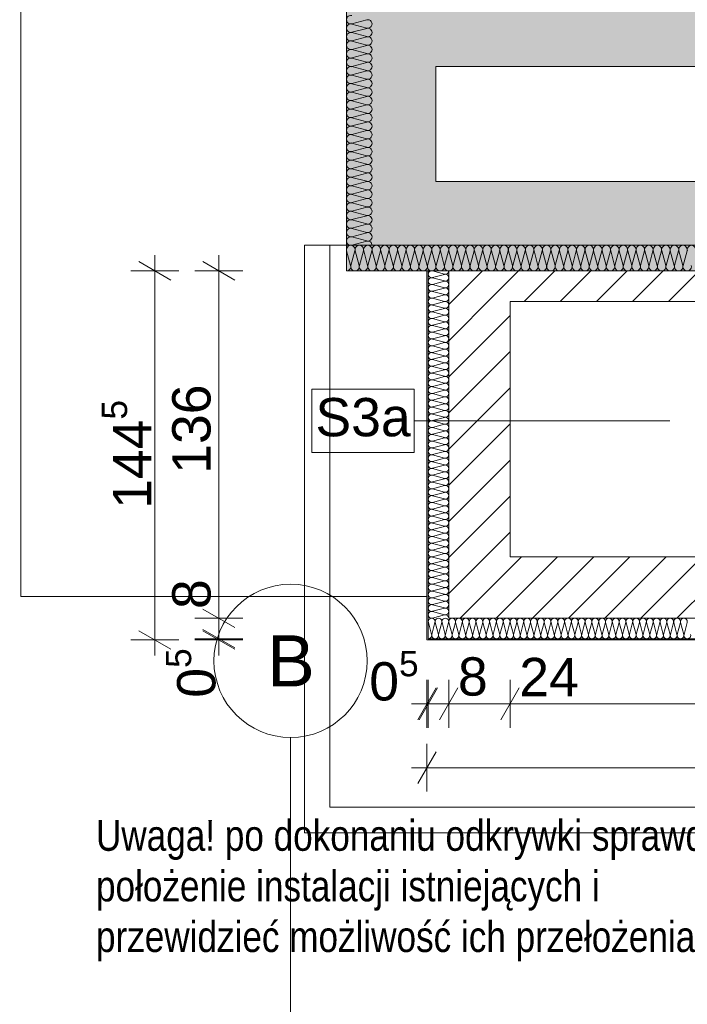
# Paper-space layout 'A-29. RZUT - PIĘTRO -1' of a CAD drawing. Header units: millimetres. Extents: x 0 to 950, y 0 to 750.
# Tile 11 of 28: x 194 to 246, y 420 to 497. Entities that reach past the tile are written whole.
import ezdxf
from ezdxf.xclip import XClip

# ---------------------------------------------------------------- set-up
doc = ezdxf.new("R2010")
doc.units = ezdxf.units.MM
doc.header["$MEASUREMENT"] = 0
doc.header["$XCLIPFRAME"] = 0
doc.linetypes.add('DASHDOTX2', pattern=[1000, 500, -250, 0, -250])
doc.linetypes.add('PRZERYWANA_DU_A', pattern=[550, 350, -200])
for name, color, linetype, lineweight, true_color in [('A_osie_Nr_pióra__16', 7, 'Continuous', 5, 0x0f0f0f), ('A_osie_Nr_pióra__76', 7, 'Continuous', 5, 0x2d2d2d), ('A_sanitarne_Nr_pióra__8', 7, 'Continuous', 13, 0x4c4c4c), ('A_STAN FAKTYCZNY_Nr_pióra__10', 7, 'Continuous', 13, 0x4b4b4b), ('A_STAN FAKTYCZNY_Nr_pióra__19', 7, 'Continuous', 5, 0x191919), ('A_STAN FAKTYCZNY_Nr_pióra__6', 7, 'Continuous', 13, 0xa9a9a9), ('A_STAN FAKTYCZNY_Nr_pióra__8', 7, 'Continuous', 13, 0x4c4c4c), ('A_STAN FAKTYCZNY_Nr_pióra__9', 7, 'Continuous', 13, 0xadadad)]:
    doc.layers.add(name, color=color, linetype=linetype, lineweight=lineweight, true_color=true_color)
for name, color, linetype in [('A_podrys', 7, 'Continuous'), ('A_STAN FAKTYCZNY', 7, 'Continuous'), ('A_ściany', 7, 'Continuous')]:
    doc.layers.add(name, color=color, linetype=linetype)
for name, color, linetype, lineweight in [('A_STAN FAKTYCZNY_Nr_pióra__1', 7, 'Continuous', 20), ('A_STAN FAKTYCZNY_Nr_pióra__2', 8, 'Continuous', 13), ('A_ściany_Nr_pióra__1', 7, 'Continuous', 20)]:
    doc.layers.add(name, color=color, linetype=linetype, lineweight=lineweight)
doc.styles.add('STYL_AUTOMATYCZNY_1', font='arial.ttf')
doc.styles.add('STYL_AUTOMATYCZNY_2', font='ARIALN.TTF')
doc.styles.add('STYL_AUTOMATYCZNY_5', font='arial.ttf')
pattern_1 = [(45, (-3203.2107, -656.7228), (-1.4142136, 1.4142136), [])]

# ---------------------------------------------------------------- blocks, each defined once
blk = doc.blocks.new('Rysunek_2_2', base_point=(-3203.211, -656.723))
at = {"layer": 'A_STAN FAKTYCZNY', "linetype": 'Continuous', "lineweight": 0, "true_color": 0x4b4b4b}
h = blk.add_hatch(dxfattribs=at)
h.set_pattern_fill('BLOCZKI_CERAMICZNE_0002', color=251, style=0, pattern_type=2)
h.set_pattern_definition(pattern_1)
h.paths.add_polyline_path([(232.563, 474.981), (279.763, 474.981), (279.763, 477.381), (227.763, 477.381)])
h = blk.add_hatch(dxfattribs=at)
h.set_pattern_fill('BLOCZKI_CERAMICZNE_0002', color=251, style=0, pattern_type=2)
h.set_pattern_definition(pattern_1)
h.paths.add_polyline_path([(232.563, 454.98), (232.563, 474.981), (227.763, 477.381), (227.763, 450.18)])
h = blk.add_hatch(dxfattribs=at)
h.set_pattern_fill('BLOCZKI_CERAMICZNE_0002', color=251, style=0, pattern_type=2)
h.set_pattern_definition(pattern_1)
h.paths.add_polyline_path([(279.763, 454.981), (232.563, 454.98), (227.763, 450.18), (279.763, 450.181)])
at = {"layer": 'A_ściany', "linetype": 'Continuous', "lineweight": 0, "true_color": 0x000000}
for points in [[(219.763, 519.047), (219.763, 477.381), (226.763, 484.381), (226.763, 519.047)], [(226.763, 493.381), (279.763, 493.381), (279.763, 498.381), (226.763, 498.381)], [(219.763, 477.381), (279.763, 477.381), (279.763, 484.381), (226.763, 484.381)]]:
    blk.add_hatch(color=18, dxfattribs=at).paths.add_polyline_path(points)
at = {"layer": 'A_osie_Nr_pióra__16', "color": 250, "linetype": 'DASHDOTX2', "lineweight": 5, "ltscale": 2, "true_color": 0x0f0f0f}
blk.add_line((215.384, 365.067), (215.384, 440.845), dxfattribs=at)
at = {"layer": 'A_osie_Nr_pióra__76', "color": 250, "linetype": 'Continuous', "lineweight": 5, "ltscale": 2, "true_color": 0x2d2d2d}
blk.add_circle((215.384, 446.845), 6, dxfattribs=at)
at = {"layer": 'A_sanitarne_Nr_pióra__8', "color": 251, "linetype": 'PRZERYWANA_DU_A', "lineweight": 13, "ltscale": 2, "true_color": 0x4c4c4c}
for p, q in [((194.262, 451.881), (194.262, 519.047)), ((226.063, 451.881), (194.262, 451.881))]:
    blk.add_line(p, q, dxfattribs=at)
at = {"layer": 'A_STAN FAKTYCZNY_Nr_pióra__1', "color": 7, "linetype": 'Continuous', "lineweight": 20, "ltscale": 2}
for p, q in [((206.013, 476.659), (203.513, 478.102)), ((211.013, 476.659), (208.513, 478.102)), ((226.063, 448.48), (226.063, 477.381)), ((208.513, 450.902), (211.013, 449.459)), ((203.513, 449.202), (206.013, 447.758)), ((208.513, 449.302), (211.013, 447.858)), ((211.013, 447.758), (208.513, 449.202)), ((279.763, 448.48), (226.063, 448.48)), ((225.341, 442.23), (226.784, 444.73)), ((226.884, 444.73), (225.441, 442.23)), ((228.484, 444.73), (227.041, 442.23)), ((233.284, 444.73), (231.841, 442.23)), ((226.784, 439.73), (225.341, 437.23))]:
    blk.add_line(p, q, dxfattribs=at)
at = {"layer": 'A_STAN FAKTYCZNY_Nr_pióra__1', "color": 7, "linetype": 'Continuous', "lineweight": 20, "ltscale": 2, "flags": 128}
for points in [[(279.763, 477.381), (227.763, 477.381)], [(227.763, 477.381), (227.763, 450.18)], [(232.563, 474.981), (279.763, 474.981)], [(232.563, 454.98), (232.563, 474.981)], [(279.763, 454.981), (232.563, 454.98)], [(227.763, 450.18), (279.763, 450.181)]]:
    blk.add_lwpolyline(points, dxfattribs=at)
at = {"layer": 'A_STAN FAKTYCZNY_Nr_pióra__10', "color": 251, "linetype": 'Continuous', "lineweight": 13, "ltscale": 2, "true_color": 0x4b4b4b}
for p, q in [((221.343, 497.036), (220.182, 496.725)), ((221.343, 496.392), (220.182, 496.702)), ((221.343, 496.369), (220.182, 496.058)), ((221.343, 495.725), (220.182, 496.036)), ((221.343, 495.702), (220.182, 495.392)), ((221.343, 495.058), (220.182, 495.369)), ((221.343, 495.036), (220.182, 494.725)), ((221.343, 494.392), (220.182, 494.702)), ((221.343, 494.369), (220.182, 494.058)), ((221.343, 493.725), (220.182, 494.036)), ((221.343, 493.702), (220.182, 493.392)), ((221.343, 493.058), (220.182, 493.369)), ((221.343, 493.036), (220.182, 492.725)), ((221.343, 492.392), (220.182, 492.702)), ((221.343, 492.369), (220.182, 492.058)), ((221.343, 491.725), (220.182, 492.036)), ((221.343, 491.702), (220.182, 491.392)), ((221.343, 491.058), (220.182, 491.369)), ((221.343, 491.036), (220.182, 490.725)), ((221.343, 490.392), (220.182, 490.702)), ((221.343, 490.369), (220.182, 490.058)), ((221.343, 489.725), (220.182, 490.036)), ((221.343, 489.702), (220.182, 489.392)), ((221.343, 489.058), (220.182, 489.369)), ((221.343, 489.036), (220.182, 488.725)), ((221.343, 488.392), (220.182, 488.702)), ((221.343, 488.369), (220.182, 488.058)), ((221.343, 487.725), (220.182, 488.036)), ((221.343, 487.702), (220.182, 487.392)), ((221.343, 487.058), (220.182, 487.369)), ((221.343, 487.036), (220.182, 486.725)), ((221.343, 486.392), (220.182, 486.702)), ((221.343, 486.369), (220.182, 486.058)), ((221.343, 485.725), (220.182, 486.036)), ((221.343, 485.702), (220.182, 485.392)), ((221.343, 485.058), (220.182, 485.369)), ((221.343, 485.036), (220.182, 484.725)), ((221.343, 484.392), (220.182, 484.702)), ((221.343, 484.369), (220.182, 484.058)), ((221.343, 483.725), (220.182, 484.036)), ((221.343, 483.702), (220.182, 483.392)), ((221.343, 483.058), (220.182, 483.369)), ((221.343, 483.036), (220.182, 482.725)), ((221.343, 482.392), (220.182, 482.702)), ((221.343, 482.369), (220.182, 482.058)), ((221.343, 481.725), (220.182, 482.036)), ((221.343, 481.702), (220.182, 481.392)), ((221.343, 481.058), (220.182, 481.369)), ((221.343, 481.036), (220.182, 480.725)), ((221.343, 480.392), (220.182, 480.702)), ((221.343, 480.369), (220.182, 480.058)), ((221.343, 479.725), (220.182, 480.036)), ((221.343, 479.702), (220.182, 479.392)), ((220.085, 477.8), (219.774, 478.961)), ((220.107, 477.8), (220.418, 478.961)), ((220.751, 477.8), (220.441, 478.961)), ((220.774, 477.8), (221.085, 478.961)), ((221.418, 477.8), (221.107, 478.961)), ((221.441, 477.8), (221.751, 478.961)), ((222.085, 477.8), (221.774, 478.961)), ((222.107, 477.8), (222.418, 478.961)), ((222.751, 477.8), (222.441, 478.961)), ((222.774, 477.8), (223.085, 478.961)), ((223.418, 477.8), (223.107, 478.961)), ((223.441, 477.8), (223.751, 478.961)), ((224.085, 477.8), (223.774, 478.961)), ((224.107, 477.8), (224.418, 478.961)), ((224.751, 477.8), (224.441, 478.961)), ((224.774, 477.8), (225.085, 478.961)), ((225.418, 477.8), (225.107, 478.961)), ((225.441, 477.8), (225.751, 478.961)), ((226.085, 477.8), (225.774, 478.961)), ((226.107, 477.8), (226.418, 478.961)), ((226.751, 477.8), (226.441, 478.961)), ((226.774, 477.8), (227.085, 478.961)), ((227.418, 477.8), (227.107, 478.961)), ((227.441, 477.8), (227.751, 478.961)), ((228.085, 477.8), (227.774, 478.961)), ((228.107, 477.8), (228.418, 478.961)), ((228.751, 477.8), (228.441, 478.961)), ((228.774, 477.8), (229.085, 478.961)), ((229.418, 477.8), (229.107, 478.961)), ((229.441, 477.8), (229.751, 478.961)), ((230.085, 477.8), (229.774, 478.961)), ((230.107, 477.8), (230.418, 478.961)), ((230.751, 477.8), (230.441, 478.961)), ((230.774, 477.8), (231.085, 478.961)), ((231.418, 477.8), (231.107, 478.961)), ((231.441, 477.8), (231.751, 478.961)), ((232.085, 477.8), (231.774, 478.961)), ((232.107, 477.8), (232.418, 478.961)), ((232.751, 477.8), (232.441, 478.961)), ((232.774, 477.8), (233.085, 478.961)), ((233.418, 477.8), (233.107, 478.961)), ((233.441, 477.8), (233.751, 478.961)), ((234.085, 477.8), (233.774, 478.961)), ((234.107, 477.8), (234.418, 478.961)), ((234.751, 477.8), (234.441, 478.961)), ((234.774, 477.8), (235.085, 478.961)), ((235.418, 477.8), (235.107, 478.961)), ((235.441, 477.8), (235.751, 478.961)), ((236.085, 477.8), (235.774, 478.961)), ((236.107, 477.8), (236.418, 478.961)), ((236.751, 477.8), (236.441, 478.961)), ((236.774, 477.8), (237.085, 478.961)), ((237.418, 477.8), (237.107, 478.961)), ((237.441, 477.8), (237.751, 478.961)), ((238.085, 477.8), (237.774, 478.961)), ((238.107, 477.8), (238.418, 478.961)), ((238.751, 477.8), (238.441, 478.961)), ((238.774, 477.8), (239.085, 478.961)), ((239.418, 477.8), (239.107, 478.961)), ((239.441, 477.8), (239.751, 478.961)), ((240.085, 477.8), (239.774, 478.961)), ((240.107, 477.8), (240.418, 478.961)), ((240.751, 477.8), (240.441, 478.961)), ((240.774, 477.8), (241.085, 478.961)), ((241.418, 477.8), (241.107, 478.961)), ((241.441, 477.8), (241.751, 478.961)), ((242.085, 477.8), (241.774, 478.961)), ((242.107, 477.8), (242.418, 478.961)), ((242.751, 477.8), (242.441, 478.961)), ((242.774, 477.8), (243.085, 478.961)), ((243.418, 477.8), (243.107, 478.961)), ((243.441, 477.8), (243.751, 478.961)), ((244.085, 477.8), (243.774, 478.961)), ((244.107, 477.8), (244.418, 478.961)), ((244.751, 477.8), (244.441, 478.961)), ((244.774, 477.8), (245.085, 478.961)), ((245.418, 477.8), (245.107, 478.961)), ((245.441, 477.8), (245.751, 478.961)), ((246.085, 477.8), (245.774, 478.961)), ((246.107, 477.8), (246.418, 478.961)), ((227.427, 477.123), (226.498, 477.372)), ((227.427, 477.105), (226.498, 476.857)), ((227.427, 476.59), (226.498, 476.838)), ((227.427, 476.572), (226.498, 476.323)), ((227.427, 476.056), (226.498, 476.305)), ((227.427, 476.038), (226.498, 475.79)), ((227.427, 475.523), (226.498, 475.772)), ((227.427, 475.505), (226.498, 475.256)), ((227.427, 474.99), (226.498, 475.238)), ((227.427, 474.972), (226.498, 474.723)), ((227.427, 474.456), (226.498, 474.705)), ((227.427, 474.438), (226.498, 474.19)), ((227.427, 473.923), (226.498, 474.172)), ((227.427, 473.905), (226.498, 473.656)), ((227.427, 473.39), (226.498, 473.638)), ((227.427, 473.372), (226.498, 473.123)), ((227.427, 472.856), (226.498, 473.105)), ((227.427, 472.838), (226.498, 472.59)), ((227.427, 472.323), (226.498, 472.572)), ((227.427, 472.305), (226.498, 472.056)), ((227.427, 471.79), (226.498, 472.038)), ((227.427, 471.772), (226.498, 471.523)), ((227.427, 471.256), (226.498, 471.505)), ((227.427, 471.238), (226.498, 470.99)), ((227.427, 470.723), (226.498, 470.972)), ((227.427, 470.705), (226.498, 470.456)), ((227.427, 470.19), (226.498, 470.438)), ((227.427, 470.172), (226.498, 469.923)), ((227.427, 469.656), (226.498, 469.905)), ((227.427, 469.638), (226.498, 469.39)), ((227.427, 469.123), (226.498, 469.372)), ((227.427, 469.105), (226.498, 468.856)), ((227.427, 468.59), (226.498, 468.838)), ((227.427, 468.572), (226.498, 468.323)), ((227.427, 468.056), (226.498, 468.305)), ((227.427, 468.038), (226.498, 467.79)), ((227.427, 467.523), (226.498, 467.772)), ((227.427, 467.505), (226.498, 467.256)), ((227.427, 466.99), (226.498, 467.238)), ((227.427, 466.972), (226.498, 466.723)), ((227.427, 466.456), (226.498, 466.705)), ((227.427, 466.438), (226.498, 466.19)), ((227.427, 465.923), (226.498, 466.172)), ((227.427, 465.905), (226.498, 465.656)), ((227.427, 465.39), (226.498, 465.638)), ((227.427, 465.372), (226.498, 465.123)), ((227.427, 464.856), (226.498, 465.105)), ((227.427, 464.838), (226.498, 464.59)), ((227.427, 464.323), (226.498, 464.572)), ((227.427, 464.305), (226.498, 464.056)), ((227.427, 463.79), (226.498, 464.038)), ((227.427, 463.772), (226.498, 463.523)), ((227.427, 463.256), (226.498, 463.505)), ((227.427, 463.238), (226.498, 462.99)), ((227.427, 462.723), (226.498, 462.972)), ((227.427, 462.705), (226.498, 462.456)), ((227.427, 462.19), (226.498, 462.438)), ((227.427, 462.172), (226.498, 461.923)), ((227.427, 461.656), (226.498, 461.905)), ((227.427, 461.638), (226.498, 461.39)), ((227.427, 461.123), (226.498, 461.372)), ((227.427, 461.105), (226.498, 460.856)), ((227.427, 460.59), (226.498, 460.838)), ((227.427, 460.572), (226.498, 460.323)), ((227.427, 460.056), (226.498, 460.305)), ((227.427, 460.038), (226.498, 459.79)), ((227.427, 459.523), (226.498, 459.772)), ((227.427, 459.505), (226.498, 459.256)), ((227.427, 458.99), (226.498, 459.238)), ((227.427, 458.972), (226.498, 458.723)), ((227.427, 458.456), (226.498, 458.705)), ((227.427, 458.438), (226.498, 458.19)), ((227.427, 457.923), (226.498, 458.171)), ((227.427, 457.905), (226.498, 457.656)), ((227.427, 457.39), (226.498, 457.638)), ((227.427, 457.371), (226.498, 457.123)), ((227.427, 456.856), (226.498, 457.105)), ((227.427, 456.838), (226.498, 456.59)), ((227.427, 456.323), (226.498, 456.571)), ((227.427, 456.305), (226.498, 456.056)), ((227.427, 455.79), (226.498, 456.038)), ((227.427, 455.771), (226.498, 455.523)), ((227.427, 455.256), (226.498, 455.505)), ((227.427, 455.238), (226.498, 454.99)), ((227.427, 454.723), (226.498, 454.971)), ((227.427, 454.705), (226.498, 454.456)), ((227.427, 454.19), (226.498, 454.438)), ((227.427, 454.171), (226.498, 453.923)), ((227.427, 453.656), (226.498, 453.905)), ((227.427, 453.638), (226.498, 453.39)), ((227.427, 453.123), (226.498, 453.371)), ((227.427, 453.105), (226.498, 452.856)), ((227.427, 452.59), (226.498, 452.838)), ((227.427, 452.571), (226.498, 452.323)), ((227.427, 452.056), (226.498, 452.305)), ((227.427, 452.038), (226.498, 451.79)), ((227.427, 451.523), (226.498, 451.771)), ((227.427, 451.505), (226.498, 451.256)), ((227.427, 450.99), (226.498, 451.238)), ((227.427, 450.971), (226.498, 450.723)), ((227.427, 450.456), (226.498, 450.705)), ((227.427, 450.438), (226.498, 450.19)), ((226.42, 448.916), (226.172, 449.845)), ((226.438, 448.916), (226.687, 449.845)), ((226.954, 448.916), (226.705, 449.845)), ((226.972, 448.916), (227.221, 449.845)), ((227.487, 448.916), (227.239, 449.845)), ((227.505, 448.916), (227.754, 449.845)), ((228.021, 448.916), (227.772, 449.845)), ((228.039, 448.916), (228.288, 449.845)), ((228.554, 448.916), (228.306, 449.845)), ((228.573, 448.916), (228.821, 449.845)), ((229.088, 448.916), (228.839, 449.845)), ((229.106, 448.916), (229.355, 449.845)), ((229.622, 448.916), (229.373, 449.845)), ((229.64, 448.916), (229.888, 449.845)), ((230.155, 448.916), (229.906, 449.845)), ((230.173, 448.916), (230.422, 449.845)), ((230.689, 448.916), (230.44, 449.845)), ((230.707, 448.916), (230.955, 449.845)), ((231.222, 448.916), (230.974, 449.845)), ((231.24, 448.916), (231.489, 449.845)), ((231.756, 448.916), (231.507, 449.845)), ((231.774, 448.916), (232.022, 449.845)), ((232.289, 448.916), (232.041, 449.845)), ((232.307, 448.916), (232.556, 449.845)), ((232.823, 448.916), (232.574, 449.845)), ((232.841, 448.916), (233.09, 449.845)), ((233.356, 448.916), (233.108, 449.845)), ((233.374, 448.916), (233.623, 449.845)), ((233.89, 448.916), (233.641, 449.845)), ((233.908, 448.916), (234.157, 449.845)), ((234.423, 448.916), (234.175, 449.845)), ((234.442, 448.916), (234.69, 449.845)), ((234.957, 448.916), (234.708, 449.845)), ((234.975, 448.916), (235.224, 449.845)), ((235.49, 448.916), (235.242, 449.845)), ((235.509, 448.916), (235.757, 449.845)), ((236.024, 448.916), (235.775, 449.845)), ((236.042, 448.916), (236.291, 449.845)), ((236.558, 448.916), (236.309, 449.845)), ((236.576, 448.916), (236.824, 449.845)), ((237.091, 448.916), (236.842, 449.845)), ((237.109, 448.916), (237.358, 449.845)), ((237.625, 448.916), (237.376, 449.845)), ((237.643, 448.916), (237.891, 449.845)), ((238.158, 448.916), (237.91, 449.845)), ((238.176, 448.916), (238.425, 449.845)), ((238.692, 448.916), (238.443, 449.845)), ((238.71, 448.916), (238.959, 449.845)), ((239.225, 448.916), (238.977, 449.845)), ((239.243, 448.916), (239.492, 449.845)), ((239.759, 448.916), (239.51, 449.845)), ((239.777, 448.916), (240.026, 449.845)), ((240.292, 448.916), (240.044, 449.845)), ((240.311, 448.916), (240.559, 449.845)), ((240.826, 448.916), (240.577, 449.845)), ((240.844, 448.916), (241.093, 449.845)), ((241.359, 448.916), (241.111, 449.845)), ((241.378, 448.916), (241.626, 449.845)), ((241.893, 448.916), (241.644, 449.845)), ((241.911, 448.916), (242.16, 449.845)), ((242.427, 448.916), (242.178, 449.845)), ((242.445, 448.916), (242.693, 449.845)), ((242.96, 448.916), (242.711, 449.845)), ((242.978, 448.916), (243.227, 449.845)), ((243.494, 448.916), (243.245, 449.845)), ((243.512, 448.916), (243.76, 449.845)), ((244.027, 448.916), (243.779, 449.845)), ((244.045, 448.916), (244.294, 449.845)), ((244.561, 448.916), (244.312, 449.845)), ((244.579, 448.916), (244.827, 449.845)), ((245.094, 448.916), (244.846, 449.845)), ((245.112, 448.916), (245.361, 449.845)), ((245.628, 448.916), (245.379, 449.845)), ((245.646, 448.916), (245.895, 449.845)), ((246.161, 448.916), (245.913, 449.845)), ((246.179, 448.916), (246.428, 449.845))]:
    blk.add_line(p, q, dxfattribs=at)
for centre, radius, start, end in [((220.096, 497.047), 0.333, 75.0191, 284.9809), ((220.096, 496.38), 0.333, 75.0191, 284.9809), ((221.43, 496.714), 0.333, 255.0191, 104.9809), ((220.096, 495.714), 0.333, 75.0191, 284.9809), ((221.43, 496.047), 0.333, 255.0191, 104.9809), ((221.43, 495.38), 0.333, 255.0191, 104.9809), ((220.096, 495.047), 0.333, 75.0191, 284.9809), ((221.43, 494.714), 0.333, 255.0191, 104.9809), ((220.096, 494.38), 0.333, 75.0191, 284.9809), ((221.43, 494.047), 0.333, 255.0191, 104.9809), ((220.096, 493.714), 0.333, 75.0191, 284.9809), ((221.43, 493.38), 0.333, 255.0191, 104.9809), ((220.096, 493.047), 0.333, 75.0191, 284.9809), ((220.096, 492.38), 0.333, 75.0191, 284.9809), ((221.43, 492.714), 0.333, 255.0191, 104.9809), ((220.096, 491.714), 0.333, 75.0191, 284.9809), ((221.43, 492.047), 0.333, 255.0191, 104.9809), ((220.096, 491.047), 0.333, 75.0191, 284.9809), ((221.43, 491.38), 0.333, 255.0191, 104.9809), ((220.096, 490.38), 0.333, 75.0191, 284.9809), ((221.43, 490.714), 0.333, 255.0191, 104.9809), ((221.43, 490.047), 0.333, 255.0191, 104.9809), ((220.096, 489.714), 0.333, 75.0191, 284.9809), ((221.43, 489.38), 0.333, 255.0191, 104.9809), ((220.096, 489.047), 0.333, 75.0191, 284.9809), ((221.43, 488.714), 0.333, 255.0191, 104.9809), ((220.096, 488.38), 0.333, 75.0191, 284.9809), ((220.096, 487.714), 0.333, 75.0191, 284.9809), ((221.43, 488.047), 0.333, 255.0191, 104.9809), ((220.096, 487.047), 0.333, 75.0191, 284.9809), ((221.43, 487.38), 0.333, 255.0191, 104.9809), ((220.096, 486.38), 0.333, 75.0191, 284.9809), ((221.43, 486.714), 0.333, 255.0191, 104.9809), ((220.096, 485.714), 0.333, 75.0191, 284.9809), ((221.43, 486.047), 0.333, 255.0191, 104.9809), ((221.43, 485.38), 0.333, 255.0191, 104.9809), ((220.096, 485.047), 0.333, 75.0191, 284.9809), ((221.43, 484.714), 0.333, 255.0191, 104.9809), ((220.096, 484.38), 0.333, 75.0191, 284.9809), ((221.43, 484.047), 0.333, 255.0191, 104.9809), ((220.096, 483.714), 0.333, 75.0191, 284.9809), ((220.096, 483.047), 0.333, 75.0191, 284.9809), ((221.43, 483.38), 0.333, 255.0191, 104.9809), ((220.096, 482.38), 0.333, 75.0191, 284.9809), ((221.43, 482.714), 0.333, 255.0191, 104.9809), ((220.096, 481.714), 0.333, 75.0191, 284.9809), ((221.43, 482.047), 0.333, 255.0191, 104.9809), ((220.096, 481.047), 0.333, 75.0191, 284.9809), ((221.43, 481.38), 0.333, 255.0191, 104.9809), ((220.096, 480.38), 0.333, 75.0191, 284.9809), ((221.43, 480.714), 0.333, 255.0191, 104.9809), ((221.43, 480.047), 0.333, 255.0191, 104.9809), ((220.096, 479.714), 0.333, 75.0191, 284.9809), ((221.43, 479.38), 0.333, 0.00256, 104.9809), ((220.096, 479.047), 0.333, 345.0191, 194.9809), ((220.763, 479.047), 0.333, 345.0191, 194.9809), ((221.429, 479.047), 0.333, 345.0191, 194.9809), ((222.096, 479.047), 0.333, 345.0191, 194.9809), ((222.763, 479.047), 0.333, 345.0191, 194.9809), ((223.429, 479.047), 0.333, 345.0191, 194.9809), ((224.096, 479.047), 0.333, 345.0191, 194.9809), ((224.763, 479.047), 0.333, 345.0191, 194.9809), ((225.429, 479.047), 0.333, 345.0191, 194.9809), ((226.096, 479.047), 0.333, 345.0191, 194.9809), ((226.763, 479.047), 0.333, 345.0191, 194.9809), ((227.429, 479.047), 0.333, 345.0191, 194.9809), ((228.096, 479.047), 0.333, 345.0191, 194.9809), ((228.763, 479.047), 0.333, 345.0191, 194.9809), ((229.429, 479.047), 0.333, 345.0191, 194.9809), ((230.096, 479.047), 0.333, 345.0191, 194.9809), ((230.763, 479.047), 0.333, 345.0191, 194.9809), ((231.429, 479.047), 0.333, 345.0191, 194.9809), ((232.096, 479.047), 0.333, 345.0191, 194.9809), ((232.763, 479.047), 0.333, 345.0191, 194.9809), ((233.429, 479.047), 0.333, 345.0191, 194.9809), ((234.096, 479.047), 0.333, 345.0191, 194.9809), ((234.763, 479.047), 0.333, 345.0191, 194.9809), ((235.429, 479.047), 0.333, 345.0191, 194.9809), ((236.096, 479.047), 0.333, 345.0191, 194.9809), ((236.763, 479.047), 0.333, 345.0191, 194.9809), ((237.429, 479.047), 0.333, 345.0191, 194.9809), ((238.096, 479.047), 0.333, 345.0191, 194.9809), ((238.763, 479.047), 0.333, 345.0191, 194.9809), ((239.429, 479.047), 0.333, 345.0191, 194.9809), ((240.096, 479.047), 0.333, 345.0191, 194.9809), ((240.763, 479.047), 0.333, 345.0191, 194.9809), ((241.429, 479.047), 0.333, 345.0191, 194.9809), ((242.096, 479.047), 0.333, 345.0191, 194.9809), ((242.763, 479.047), 0.333, 345.0191, 194.9809), ((243.429, 479.047), 0.333, 345.0191, 194.9809), ((244.096, 479.047), 0.333, 345.0191, 194.9809), ((244.763, 479.047), 0.333, 345.0191, 194.9809), ((245.429, 479.047), 0.333, 345.0191, 194.9809), ((246.096, 479.047), 0.333, 345.0191, 194.9809), ((246.763, 479.047), 0.333, 345.0191, 194.9809), ((219.763, 477.714), 0.333, 270.00256, 14.9809), ((220.429, 477.714), 0.333, 165.0191, 14.9809), ((221.096, 477.714), 0.333, 165.0191, 14.9809), ((221.763, 477.714), 0.333, 165.0191, 14.9809), ((222.429, 477.714), 0.333, 165.0191, 14.9809), ((223.096, 477.714), 0.333, 165.0191, 14.9809), ((223.763, 477.714), 0.333, 165.0191, 14.9809), ((224.429, 477.714), 0.333, 165.0191, 14.9809), ((225.096, 477.714), 0.333, 165.0191, 14.9809), ((225.763, 477.714), 0.333, 165.0191, 14.9809), ((226.429, 477.714), 0.333, 165.0191, 14.9809), ((226.429, 477.114), 0.267, 75.0191, 284.9809), ((227.096, 477.714), 0.333, 165.0191, 14.9809), ((227.496, 477.381), 0.267, 255.0191, 359.93264), ((227.763, 477.714), 0.333, 165.0191, 14.9809), ((228.429, 477.714), 0.333, 165.0191, 14.9809), ((229.096, 477.714), 0.333, 165.0191, 14.9809), ((229.763, 477.714), 0.333, 165.0191, 14.9809), ((230.429, 477.714), 0.333, 165.0191, 14.9809), ((231.096, 477.714), 0.333, 165.0191, 14.9809), ((231.763, 477.714), 0.333, 165.0191, 14.9809), ((232.429, 477.714), 0.333, 165.0191, 14.9809), ((233.096, 477.714), 0.333, 165.0191, 14.9809), ((233.763, 477.714), 0.333, 165.0191, 14.9809), ((234.429, 477.714), 0.333, 165.0191, 14.9809), ((235.096, 477.714), 0.333, 165.0191, 14.9809), ((235.763, 477.714), 0.333, 165.0191, 14.9809), ((236.429, 477.714), 0.333, 165.0191, 14.9809), ((237.096, 477.714), 0.333, 165.0191, 14.9809), ((237.763, 477.714), 0.333, 165.0191, 14.9809), ((238.429, 477.714), 0.333, 165.0191, 14.9809), ((239.096, 477.714), 0.333, 165.0191, 14.9809), ((239.763, 477.714), 0.333, 165.0191, 14.9809), ((240.429, 477.714), 0.333, 165.0191, 14.9809), ((241.096, 477.714), 0.333, 165.0191, 14.9809), ((241.763, 477.714), 0.333, 165.0191, 14.9809), ((242.429, 477.714), 0.333, 165.0191, 14.9809), ((243.096, 477.714), 0.333, 165.0191, 14.9809), ((243.763, 477.714), 0.333, 165.0191, 14.9809), ((244.429, 477.714), 0.333, 165.0191, 14.9809), ((245.096, 477.714), 0.333, 165.0191, 14.9809), ((245.763, 477.714), 0.333, 165.0191, 14.9809), ((246.429, 477.714), 0.333, 165.0191, 14.9809), ((226.429, 476.581), 0.267, 75.0191, 284.9809), ((227.496, 476.847), 0.267, 255.0191, 104.9809), ((227.496, 476.314), 0.267, 255.0191, 104.9809), ((226.429, 476.047), 0.267, 75.0191, 284.9809), ((226.429, 475.514), 0.267, 75.0191, 284.9809), ((227.496, 475.781), 0.267, 255.0191, 104.9809), ((226.429, 474.981), 0.267, 75.0191, 284.9809), ((227.496, 475.247), 0.267, 255.0191, 104.9809), ((227.496, 474.714), 0.267, 255.0191, 104.9809), ((226.429, 474.447), 0.267, 75.0191, 284.9809), ((226.429, 473.914), 0.267, 75.0191, 284.9809), ((227.496, 474.181), 0.267, 255.0191, 104.9809), ((226.429, 473.381), 0.267, 75.0191, 284.9809), ((227.496, 473.647), 0.267, 255.0191, 104.9809), ((227.496, 473.114), 0.267, 255.0191, 104.9809), ((226.429, 472.847), 0.267, 75.0191, 284.9809), ((226.429, 472.314), 0.267, 75.0191, 284.9809), ((227.496, 472.581), 0.267, 255.0191, 104.9809), ((226.429, 471.781), 0.267, 75.0191, 284.9809), ((227.496, 472.047), 0.267, 255.0191, 104.9809), ((226.429, 471.247), 0.267, 75.0191, 284.9809), ((227.496, 471.514), 0.267, 255.0191, 104.9809), ((227.496, 470.981), 0.267, 255.0191, 104.9809), ((226.429, 470.714), 0.267, 75.0191, 284.9809), ((226.429, 470.181), 0.267, 75.0191, 284.9809), ((227.496, 470.447), 0.267, 255.0191, 104.9809), ((226.429, 469.647), 0.267, 75.0191, 284.9809), ((227.496, 469.914), 0.267, 255.0191, 104.9809), ((227.496, 469.381), 0.267, 255.0191, 104.9809), ((226.429, 469.114), 0.267, 75.0191, 284.9809), ((226.429, 468.581), 0.267, 75.0191, 284.9809), ((227.496, 468.847), 0.267, 255.0191, 104.9809), ((226.429, 468.047), 0.267, 75.0191, 284.9809), ((227.496, 468.314), 0.267, 255.0191, 104.9809), ((227.496, 467.781), 0.267, 255.0191, 104.9809), ((226.429, 467.514), 0.267, 75.0191, 284.9809), ((226.429, 466.981), 0.267, 75.0191, 284.9809), ((227.496, 467.247), 0.267, 255.0191, 104.9809), ((226.429, 466.447), 0.267, 75.0191, 284.9809), ((227.496, 466.714), 0.267, 255.0191, 104.9809), ((227.496, 466.181), 0.267, 255.0191, 104.9809), ((226.429, 465.914), 0.267, 75.0191, 284.9809), ((226.429, 465.381), 0.267, 75.0191, 284.9809), ((227.496, 465.647), 0.267, 255.0191, 104.9809), ((226.429, 464.847), 0.267, 75.0191, 284.9809), ((227.496, 465.114), 0.267, 255.0191, 104.9809), ((226.429, 464.314), 0.267, 75.0191, 284.9809), ((227.496, 464.581), 0.267, 255.0191, 104.9809), ((227.496, 464.047), 0.267, 255.0191, 104.9809), ((226.429, 463.781), 0.267, 75.0191, 284.9809), ((226.429, 463.247), 0.267, 75.0191, 284.9809), ((227.496, 463.514), 0.267, 255.0191, 104.9809), ((226.429, 462.714), 0.267, 75.0191, 284.9809), ((227.496, 462.981), 0.267, 255.0191, 104.9809), ((227.496, 462.447), 0.267, 255.0191, 104.9809), ((226.429, 462.181), 0.267, 75.0191, 284.9809), ((226.429, 461.647), 0.267, 75.0191, 284.9809), ((227.496, 461.914), 0.267, 255.0191, 104.9809), ((226.429, 461.114), 0.267, 75.0191, 284.9809), ((227.496, 461.381), 0.267, 255.0191, 104.9809), ((227.496, 460.847), 0.267, 255.0191, 104.9809), ((226.429, 460.581), 0.267, 75.0191, 284.9809), ((226.429, 460.047), 0.267, 75.0191, 284.9809), ((227.496, 460.314), 0.267, 255.0191, 104.9809), ((226.429, 459.514), 0.267, 75.0191, 284.9809), ((227.496, 459.781), 0.267, 255.0191, 104.9809), ((227.496, 459.247), 0.267, 255.0191, 104.9809), ((226.429, 458.981), 0.267, 75.0191, 284.9809), ((226.429, 458.447), 0.267, 75.0191, 284.9809), ((227.496, 458.714), 0.267, 255.0191, 104.9809), ((226.429, 457.914), 0.267, 75.0191, 284.9809), ((227.496, 458.181), 0.267, 255.0191, 104.9809), ((226.429, 457.381), 0.267, 75.0191, 284.9809), ((227.496, 457.647), 0.267, 255.0191, 104.9809), ((227.496, 457.114), 0.267, 255.0191, 104.9809), ((226.429, 456.847), 0.267, 75.0191, 284.9809), ((226.429, 456.314), 0.267, 75.0191, 284.9809), ((227.496, 456.581), 0.267, 255.0191, 104.9809), ((226.429, 455.781), 0.267, 75.0191, 284.9809), ((227.496, 456.047), 0.267, 255.0191, 104.9809), ((227.496, 455.514), 0.267, 255.0191, 104.9809), ((226.429, 455.247), 0.267, 75.0191, 284.9809), ((226.429, 454.714), 0.267, 75.0191, 284.9809), ((227.496, 454.981), 0.267, 255.0191, 104.9809), ((226.429, 454.181), 0.267, 75.0191, 284.9809), ((227.496, 454.447), 0.267, 255.0191, 104.9809), ((227.496, 453.914), 0.267, 255.0191, 104.9809), ((226.429, 453.647), 0.267, 75.0191, 284.9809), ((226.429, 453.114), 0.267, 75.0191, 284.9809), ((227.496, 453.381), 0.267, 255.0191, 104.9809), ((226.429, 452.58), 0.267, 75.0191, 284.9809), ((227.496, 452.847), 0.267, 255.0191, 104.9809), ((227.496, 452.314), 0.267, 255.0191, 104.9809), ((226.429, 452.047), 0.267, 75.0191, 284.9809), ((226.429, 451.514), 0.267, 75.0191, 284.9809), ((227.496, 451.78), 0.267, 255.0191, 104.9809), ((226.429, 450.98), 0.267, 75.0191, 284.9809), ((227.496, 451.247), 0.267, 255.0191, 104.9809), ((226.429, 450.447), 0.267, 75.0191, 284.9809), ((227.496, 450.714), 0.267, 255.0191, 104.9809), ((227.496, 450.18), 0.267, 0.00256, 104.9809), ((226.429, 449.914), 0.267, 345.0191, 194.9809), ((226.963, 449.914), 0.267, 345.0191, 194.9809), ((227.496, 449.914), 0.267, 345.0191, 194.9809), ((228.03, 449.914), 0.267, 345.0191, 194.9809), ((228.563, 449.914), 0.267, 345.0191, 194.9809), ((229.097, 449.914), 0.267, 345.0191, 194.9809), ((229.631, 449.914), 0.267, 345.0191, 194.9809), ((230.164, 449.914), 0.267, 345.0191, 194.9809), ((230.698, 449.914), 0.267, 345.0191, 194.9809), ((231.231, 449.914), 0.267, 345.0191, 194.9809), ((231.765, 449.914), 0.267, 345.0191, 194.9809), ((232.298, 449.914), 0.267, 345.0191, 194.9809), ((232.832, 449.914), 0.267, 345.0191, 194.9809), ((233.365, 449.914), 0.267, 345.0191, 194.9809), ((233.899, 449.914), 0.267, 345.0191, 194.9809), ((234.432, 449.914), 0.267, 345.0191, 194.9809), ((234.966, 449.914), 0.267, 345.0191, 194.9809), ((235.5, 449.914), 0.267, 345.0191, 194.9809), ((236.033, 449.914), 0.267, 345.0191, 194.9809), ((236.567, 449.914), 0.267, 345.0191, 194.9809), ((237.1, 449.914), 0.267, 345.0191, 194.9809), ((237.634, 449.914), 0.267, 345.0191, 194.9809), ((238.167, 449.914), 0.267, 345.0191, 194.9809), ((238.701, 449.914), 0.267, 345.0191, 194.9809), ((239.234, 449.914), 0.267, 345.0191, 194.9809), ((239.768, 449.914), 0.267, 345.0191, 194.9809), ((240.301, 449.914), 0.267, 345.0191, 194.9809), ((240.835, 449.914), 0.267, 345.0191, 194.9809), ((241.369, 449.914), 0.267, 345.0191, 194.9809), ((241.902, 449.914), 0.267, 345.0191, 194.9809), ((242.436, 449.914), 0.267, 345.0191, 194.9809), ((242.969, 449.914), 0.267, 345.0191, 194.9809), ((243.503, 449.914), 0.267, 345.0191, 194.9809), ((244.036, 449.914), 0.267, 345.0191, 194.9809), ((244.57, 449.914), 0.267, 345.0191, 194.9809), ((245.103, 449.914), 0.267, 345.0191, 194.9809), ((245.637, 449.914), 0.267, 345.0191, 194.9809), ((246.17, 449.914), 0.267, 345.0191, 194.9809), ((226.163, 448.847), 0.267, 270.00256, 14.9809), ((226.696, 448.847), 0.267, 165.0191, 14.9809), ((227.23, 448.847), 0.267, 165.0191, 14.9809), ((227.763, 448.847), 0.267, 165.0191, 14.9809), ((228.297, 448.847), 0.267, 165.0191, 14.9809), ((228.83, 448.847), 0.267, 165.0191, 14.9809), ((229.364, 448.847), 0.267, 165.0191, 14.9809), ((229.897, 448.847), 0.267, 165.0191, 14.9809), ((230.431, 448.847), 0.267, 165.0191, 14.9809), ((230.964, 448.847), 0.267, 165.0191, 14.9809), ((231.498, 448.847), 0.267, 165.0191, 14.9809), ((232.032, 448.847), 0.267, 165.0191, 14.9809), ((232.565, 448.847), 0.267, 165.0191, 14.9809), ((233.099, 448.847), 0.267, 165.0191, 14.9809), ((233.632, 448.847), 0.267, 165.0191, 14.9809), ((234.166, 448.847), 0.267, 165.0191, 14.9809), ((234.699, 448.847), 0.267, 165.0191, 14.9809), ((235.233, 448.847), 0.267, 165.0191, 14.9809), ((235.766, 448.847), 0.267, 165.0191, 14.9809), ((236.3, 448.847), 0.267, 165.0191, 14.9809), ((236.833, 448.847), 0.267, 165.0191, 14.9809), ((237.367, 448.847), 0.267, 165.0191, 14.9809), ((237.901, 448.847), 0.267, 165.0191, 14.9809), ((238.434, 448.847), 0.267, 165.0191, 14.9809), ((238.968, 448.847), 0.267, 165.0191, 14.9809), ((239.501, 448.847), 0.267, 165.0191, 14.9809), ((240.035, 448.847), 0.267, 165.0191, 14.9809), ((240.568, 448.847), 0.267, 165.0191, 14.9809), ((241.102, 448.847), 0.267, 165.0191, 14.9809), ((241.635, 448.847), 0.267, 165.0191, 14.9809), ((242.169, 448.847), 0.267, 165.0191, 14.9809), ((242.702, 448.847), 0.267, 165.0191, 14.9809), ((243.236, 448.847), 0.267, 165.0191, 14.9809), ((243.769, 448.847), 0.267, 165.0191, 14.9809), ((244.303, 448.847), 0.267, 165.0191, 14.9809), ((244.837, 448.847), 0.267, 165.0191, 14.9809), ((245.37, 448.847), 0.267, 165.0191, 14.9809), ((245.904, 448.847), 0.267, 165.0191, 14.9809), ((246.437, 448.847), 0.267, 165.0191, 14.9809)]:
    blk.add_arc(centre, radius, start, end, dxfattribs=at)
at = {"layer": 'A_STAN FAKTYCZNY_Nr_pióra__19', "color": 250, "linetype": 'Continuous', "lineweight": 5, "ltscale": 2, "true_color": 0x191919}
for p, q in [((225.06, 468.112), (217.06, 468.112)), ((217.06, 468.112), (217.06, 463.162)), ((225.06, 463.162), (225.06, 468.112)), ((225.06, 465.637), (245.06, 465.637)), ((217.06, 463.162), (225.06, 463.162))]:
    blk.add_line(p, q, dxfattribs=at)
at = {"layer": 'A_STAN FAKTYCZNY_Nr_pióra__2', "color": 8, "linetype": 'Continuous', "lineweight": 13, "ltscale": 2}
for p, q in [((204.763, 477.381), (204.763, 478.603)), ((209.763, 477.381), (209.763, 478.603)), ((206.638, 477.381), (202.888, 477.381)), ((204.763, 448.48), (204.763, 477.381)), ((211.638, 477.381), (207.888, 477.381)), ((209.763, 450.18), (209.763, 477.381)), ((211.638, 450.18), (207.888, 450.18)), ((209.763, 448.58), (209.763, 450.18)), ((206.638, 448.48), (202.888, 448.48)), ((204.763, 447.257), (204.763, 448.48)), ((211.638, 448.58), (207.888, 448.58)), ((211.638, 448.48), (207.888, 448.48)), ((209.763, 448.48), (209.763, 448.58)), ((209.763, 447.257), (209.763, 448.48)), ((226.063, 441.605), (226.063, 445.355)), ((226.163, 441.605), (226.163, 445.355)), ((227.763, 441.605), (227.763, 445.355)), ((232.563, 441.605), (232.563, 445.355)), ((224.84, 443.48), (226.063, 443.48)), ((226.063, 443.48), (226.163, 443.48)), ((226.163, 443.48), (227.763, 443.48)), ((227.763, 443.48), (232.563, 443.48)), ((232.563, 443.48), (279.763, 443.48)), ((226.063, 436.605), (226.063, 440.355)), ((224.84, 438.48), (226.063, 438.48)), ((226.063, 438.48), (279.763, 438.48))]:
    blk.add_line(p, q, dxfattribs=at)
at = {"layer": 'A_STAN FAKTYCZNY_Nr_pióra__6', "color": 253, "linetype": 'Continuous', "lineweight": 13, "ltscale": 2, "true_color": 0xa9a9a9}
for p, q in [((226.163, 448.58), (226.163, 477.381)), ((279.763, 448.58), (226.163, 448.58))]:
    blk.add_line(p, q, dxfattribs=at)
at = {"layer": 'A_STAN FAKTYCZNY_Nr_pióra__9', "color": 253, "linetype": 'Continuous', "lineweight": 13, "ltscale": 2, "true_color": 0xadadad}
for p, q in [((216.463, 479.381), (282.463, 479.381)), ((216.463, 433.381), (216.463, 479.381)), ((282.463, 479.381), (218.463, 479.381)), ((218.463, 479.381), (218.463, 435.381)), ((218.463, 435.381), (282.463, 435.381)), ((282.463, 433.381), (216.463, 433.381))]:
    blk.add_line(p, q, dxfattribs=at)
at = {"layer": 'A_ściany_Nr_pióra__1', "color": 7, "linetype": 'Continuous', "lineweight": 20, "ltscale": 2}
for p, q in [((219.763, 477.381), (219.763, 519.047)), ((226.163, 477.381), (219.763, 477.381))]:
    blk.add_line(p, q, dxfattribs=at)
at = {"layer": 'A_ściany_Nr_pióra__1', "color": 7, "linetype": 'Continuous', "lineweight": 20, "ltscale": 2, "flags": 128}
for points in [[(219.763, 519.047), (219.763, 477.381)], [(226.763, 484.381), (226.763, 493.381)], [(226.763, 493.381), (279.763, 493.381)], [(279.763, 484.381), (226.763, 484.381)], [(219.763, 477.381), (279.763, 477.381)]]:
    blk.add_lwpolyline(points, dxfattribs=at)
at = {"layer": 'A_osie_Nr_pióra__76', "color": 250, "linetype": 'Continuous', "lineweight": 5, "true_color": 0x2d2d2d, "insert": (213.554, 448.845), "char_height": 4, "attachment_point": 1, "style": 'STYL_AUTOMATYCZNY_1'}
blk.add_mtext('\\A1;{\\pql;\\pt0;\\fArial|b0|i0|c238|p0;\\W1.000000;B}', dxfattribs=at)
at = {"layer": 'A_STAN FAKTYCZNY_Nr_pióra__1', "color": 7, "linetype": 'Continuous', "lineweight": 20, "char_height": 3, "attachment_point": 7, "rotation": 90, "style": 'STYL_AUTOMATYCZNY_1'}
for s, insert in [('\\A1;{\\pql;\\fArial|b0|i0|c238|p0;\\W1.000000;144\\fArial|b0|i0|c238|p0;\\W1.000000;\\A1{\\H.66x;\\S5^  ;}}', (205.361, 458.743)), ('\\A1;{\\pql;\\fArial|b0|i0|c238|p0;\\W1.000000;0\\fArial|b0|i0|c238|p0;\\W1.000000;\\A1{\\H.66x;\\S5^  ;}}', (210.378, 443.959))]:
    blk.add_mtext(s, dxfattribs=dict(at, insert=insert))
at = {"layer": 'A_STAN FAKTYCZNY_Nr_pióra__1', "color": 7, "linetype": 'Continuous', "lineweight": 20, "char_height": 3, "attachment_point": 7, "rotation": 90, "style": 'STYL_AUTOMATYCZNY_5'}
for s, insert, width in [('\\A1;{\\pql;\\fArial|b0|i0|c238|p0;\\W1.000000;136}', (209.163, 461.492), 6.86451), ('\\A1;{\\pql;\\fArial|b0|i0|c238|p0;\\W1.000000;8}', (209.163, 450.903), 2.28817)]:
    blk.add_mtext(s, dxfattribs=dict(at, insert=insert, width=width))
at = {"layer": 'A_STAN FAKTYCZNY_Nr_pióra__1', "color": 7, "linetype": 'Continuous', "lineweight": 20, "insert": (221.542, 442.865), "char_height": 3, "attachment_point": 7, "style": 'STYL_AUTOMATYCZNY_1'}
blk.add_mtext('\\A1;{\\pql;\\fArial|b0|i0|c238|p0;\\W1.000000;0\\fArial|b0|i0|c238|p0;\\W1.000000;\\A1{\\H.66x;\\S5^  ;}}', dxfattribs=at)
at = {"layer": 'A_STAN FAKTYCZNY_Nr_pióra__1', "color": 7, "linetype": 'Continuous', "lineweight": 20, "char_height": 3, "attachment_point": 7, "style": 'STYL_AUTOMATYCZNY_5'}
for s, insert, width in [('\\A1;{\\pql;\\fArial|b0|i0|c238|p0;\\W1.000000;8}', (228.485, 444.08), 2.28817), ('\\A1;{\\pql;\\fArial|b0|i0|c238|p0;\\W1.000000;24}', (233.285, 444.08), 4.57635)]:
    blk.add_mtext(s, dxfattribs=dict(at, insert=insert, width=width))
at = {"layer": 'A_STAN FAKTYCZNY_Nr_pióra__19', "color": 250, "linetype": 'Continuous', "lineweight": 5, "true_color": 0x191919, "insert": (221.06, 467.427), "char_height": 3, "attachment_point": 2, "style": 'STYL_AUTOMATYCZNY_1'}
blk.add_mtext('\\A1;{\\pqc;\\fArial|b0|i0|c238|p0;\\W1.000000;S3a}', dxfattribs=at)
at = {"layer": 'A_STAN FAKTYCZNY_Nr_pióra__8', "color": 251, "linetype": 'Continuous', "lineweight": 13, "true_color": 0x4c4c4c, "insert": (200.155, 428.85), "char_height": 2.4, "width": 53.55206, "attachment_point": 4, "line_spacing_factor": 0.990421, "style": 'STYL_AUTOMATYCZNY_2'}
blk.add_mtext('\\A1;{\\pql;\\fArial Narrow|b0|i0|c238|p0;\\W1.000000;Uwaga! po dokonaniu odkrywki sprawdzić położenie instalacji istniejących i przewidzieć możliwość ich przełożenia}', dxfattribs=at)

psp = doc.layouts.new('A-29. RZUT - PIĘTRO -1')

# ---------------------------------------------------------------- block references
at = {"layer": 'A_podrys', "color": 37, "linetype": 'Continuous', "lineweight": 5, "true_color": 0x656532}
ref = psp.add_blockref('Rysunek_2_2', (-3203.211, -656.723), dxfattribs=at)
XClip(ref).set_block_clipping_path([(34.2720516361, 101.426833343), (535.1719941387, 519.046833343)])

doc.saveas('drawing.dxf')
